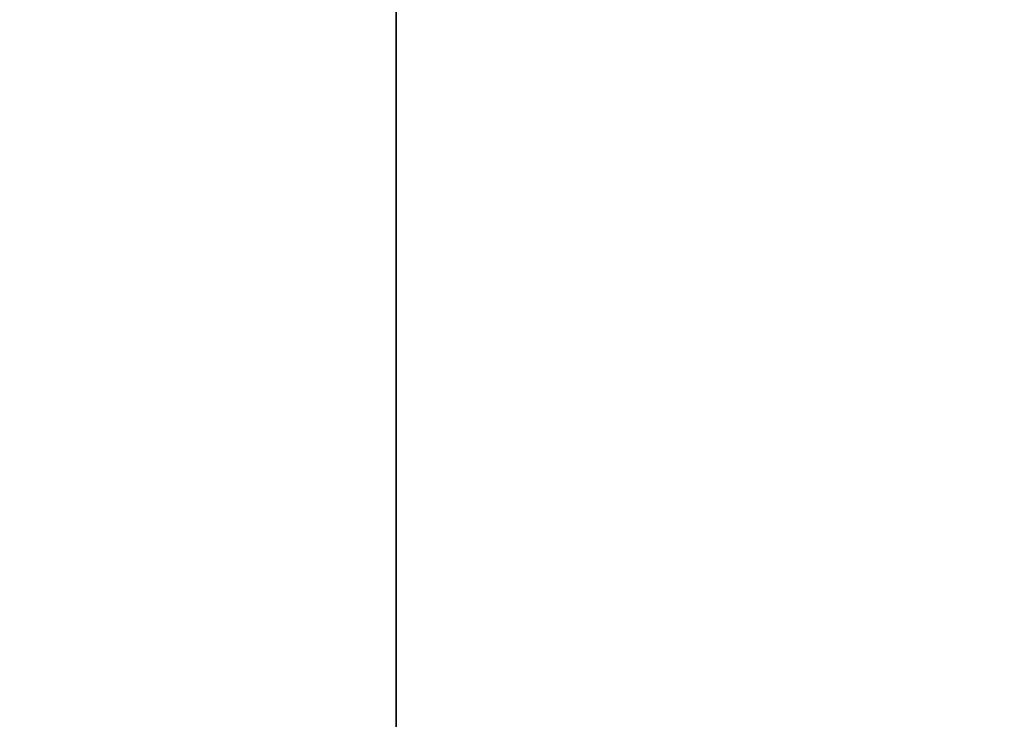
# Model space of a CAD drawing. Header units: millimetres. Extents: x 549 to 1049, y -22 to 79.
# Tile 50 of 127: x 658.09993 to 658.10156, y 47.98529 to 47.98645. Entities that reach past the tile are written whole.
import ezdxf

# ---------------------------------------------------------------- set-up
doc = ezdxf.new("R2010")
doc.units = ezdxf.units.MM
doc.header["$LTSCALE"] = 41.718519
doc.layers.add('34', color=7, linetype='CONTINUOUS')
doc.layers.add('35', color=7, linetype='CONTINUOUS')

msp = doc.modelspace()

# ---------------------------------------------------------------- linework, layer by layer
at = {"layer": '34', "color": 44, "linetype": 'Continuous', "true_color": 0x8c7500}
for points in [[(658.1005531, 77.3974301, 136.2806055), (651.4867758, -22.0025699, 140.9509181), (651.4867758, 77.3974301, 140.9509181), (658.1005531, 77.3974301, 136.2806055)], [(658.1005531, -22.0025699, 136.2806055), (651.4867758, -22.0025699, 140.9509181), (658.1005531, 77.3974301, 136.2806055), (658.1005531, -22.0025699, 136.2806055)], [(664.8620954, 77.3974301, 131.8269088), (658.1005531, -22.0025699, 136.2806055), (658.1005531, 77.3974301, 136.2806055), (664.8620954, 77.3974301, 131.8269088)], [(664.8620954, -22.0025699, 131.8269088), (658.1005531, -22.0025699, 136.2806055), (664.8620954, 77.3974301, 131.8269088), (664.8620954, -22.0025699, 131.8269088)]]:
    msp.add_3dface(points, dxfattribs=at)
at = {"layer": '35', "color": 44, "linetype": 'Continuous', "true_color": 0x8c7500}
for points in [[(657.8847809, -22.0025699, 549.1826163), (664.6416648, -22.0025699, 553.6433774), (657.8847809, 77.3974301, 549.1826163), (657.8847809, -22.0025699, 549.1826163)], [(657.8847809, 77.3974301, 549.1826163), (664.6416648, -22.0025699, 553.6433774), (664.6416648, 77.3974301, 553.6433774), (657.8847809, 77.3974301, 549.1826163)]]:
    msp.add_3dface(points, dxfattribs=at)

doc.saveas('drawing.dxf')
